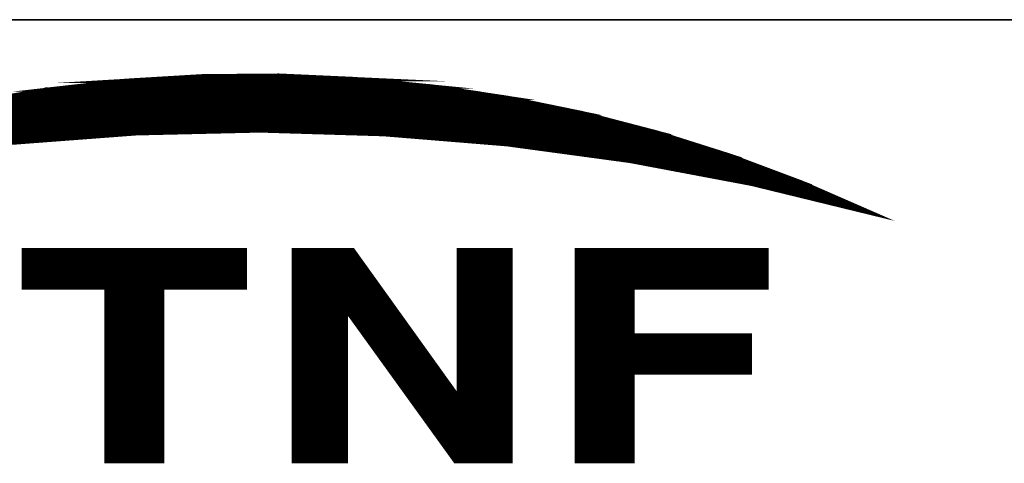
# Model space of a CAD drawing. Header units: millimetres. Extents: x 4065 to 8083, y -652 to 5416.
# Tile 188 of 256: x 4513 to 4533, y 4164 to 4173. Entities that reach past the tile are written whole.
import ezdxf

# ---------------------------------------------------------------- set-up
doc = ezdxf.new("R2010")
doc.units = ezdxf.units.MM
doc.header["$LTSCALE"] = 0.8
doc.layers.get('0').update_dxf_attribs({"linetype": 'CONTINUOUS', "lineweight": 0})

# ---------------------------------------------------------------- blocks, each defined once
blk = doc.blocks.new('SMOOTH_0$0254')
at = {"const_width": 0.0127}
blk.add_lwpolyline([(-0.00635, 0, 1), (0.00635, 0, 1)], format="xyb", close=True, dxfattribs=at)
blk = doc.blocks.new('logo')
at = {"color": 7, "const_width": 0.338}
for points in [[(-3467.914, 5347.052), (-3461.791, 5348.074), (-3455.625, 5348.77), (-3449.426, 5349.139), (-3443.217, 5349.19), (-3437.009, 5348.907), (-3430.835, 5348.306), (-3424.695, 5347.387), (-3418.607, 5346.142), (-3412.596, 5344.579), (-3406.679, 5342.707), (-3400.866, 5340.526), (-3395.172, 5338.044), (-3404.927, 5340.423), (-3414.785, 5342.278), (-3424.738, 5343.626), (-3434.742, 5344.442), (-3444.771, 5344.742), (-3454.81, 5344.51), (-3464.814, 5343.755)], [(-3456.763, 5348.419), (-3434.112, 5348.419)], [(-3435.295, 5348.588), (-3455.748, 5348.588)], [(-3426.843, 5347.574), (-3463.862, 5347.574)], [(-3463.778, 5347.743), (-3427.181, 5347.743)], [(-3421.603, 5346.729), (-3469.272, 5346.729)], [(-3418.222, 5345.884), (-3472.483, 5345.884)], [(-3470.624, 5346.391), (-3420.251, 5346.391)], [(-3476.202, 5344.954), (-3414.588, 5344.954)], [(-3475.526, 5345.207), (-3415.518, 5345.207)], [(-3474.343, 5345.546), (-3416.87, 5345.546)], [(-3416.194, 5345.376), (-3417.124, 5345.376)], [(-3478.738, 5344.278), (-3459.298, 5344.278)], [(-3430.731, 5344.362), (-3412.137, 5344.362)], [(-3411.63, 5344.193), (-3429.463, 5344.193)], [(-3411.123, 5344.024), (-3427.519, 5344.024)], [(-3410.616, 5343.855), (-3425.406, 5343.855)], [(-3409.263, 5343.348), (-3422.279, 5343.348)], [(-3408.587, 5343.179), (-3420.082, 5343.179)], [(-3407.911, 5343.01), (-3418.898, 5343.01)], [(-3406.39, 5342.503), (-3415.264, 5342.503)], [(-3405.037, 5341.996), (-3412.982, 5341.996)], [(-3411.63, 5341.827), (-3410.954, 5341.827)], [(-3404.53, 5341.827), (-3410.109, 5341.827)], [(-3404.192, 5341.658), (-3411.292, 5341.658)], [(-3403.685, 5341.489), (-3409.855, 5341.489)], [(-3402.84, 5341.151), (-3408.756, 5341.151)], [(-3402.333, 5340.982), (-3406.981, 5340.982)], [(-3403.178, 5341.32), (-3403.77, 5341.32)], [(-3401.995, 5340.813), (-3406.136, 5340.813)], [(-3403.516, 5340.305), (-3400.642, 5340.305)], [(-3400.304, 5340.136), (-3403.009, 5340.136)], [(-3402.417, 5340.644), (-3401.403, 5340.643)], [(-3399.797, 5339.967), (-3402.417, 5339.967)], [(-3399.29, 5339.798), (-3401.826, 5339.798)], [(-3399.121, 5339.629), (-3401.15, 5339.629)], [(-3398.783, 5339.46), (-3400.389, 5339.46)], [(-3398.276, 5339.291), (-3399.544, 5339.291)], [(-3398.952, 5339.122), (-3397.769, 5339.122)], [(-3398.445, 5338.953), (-3397.431, 5338.953)], [(-3397.6, 5338.784), (-3397.093, 5338.784)], [(-3463.862, 5334.812), (-3446.029, 5334.812)], [(-3446.029, 5334.558), (-3463.862, 5334.558)], [(-3441.803, 5334.981), (-3441.803, 5318.077)], [(-3441.549, 5334.981), (-3441.549, 5318.077)], [(-3441.296, 5334.981), (-3441.296, 5318.077)], [(-3441.042, 5334.981), (-3441.042, 5318.077)], [(-3440.789, 5334.981), (-3440.789, 5318.077)], [(-3440.535, 5334.981), (-3440.535, 5318.077)], [(-3440.282, 5334.981), (-3440.282, 5318.077)], [(-3439.944, 5334.981), (-3439.944, 5318.077)], [(-3439.69, 5334.981), (-3439.69, 5318.077)], [(-3439.436, 5334.981), (-3439.436, 5318.077)], [(-3439.183, 5334.981), (-3439.183, 5318.077)], [(-3438.929, 5334.981), (-3438.929, 5318.077)], [(-3438.676, 5334.981), (-3438.676, 5318.077)], [(-3438.422, 5334.981), (-3438.422, 5318.077)], [(-3438.169, 5334.981), (-3438.169, 5318.077)], [(-3437.915, 5334.981), (-3437.915, 5318.077)], [(-3437.662, 5334.981), (-3437.662, 5330.163)], [(-3437.408, 5334.981), (-3437.408, 5329.91)], [(-3437.154, 5334.812), (-3437.154, 5329.487)], [(-3428.449, 5334.981), (-3428.449, 5318.077)], [(-3428.195, 5334.981), (-3428.195, 5318.077)], [(-3427.942, 5334.981), (-3427.942, 5318.077)], [(-3427.688, 5334.981), (-3427.688, 5318.077)], [(-3427.435, 5334.981), (-3427.435, 5318.077)], [(-3427.181, 5334.981), (-3427.181, 5318.077)], [(-3426.928, 5334.981), (-3426.928, 5318.077)], [(-3426.674, 5334.981), (-3426.674, 5318.077)], [(-3426.421, 5334.981), (-3426.421, 5318.077)], [(-3426.167, 5334.981), (-3426.167, 5318.077)], [(-3425.913, 5334.981), (-3425.913, 5318.077)], [(-3425.66, 5334.981), (-3425.66, 5318.077)], [(-3425.406, 5334.981), (-3425.406, 5318.077)], [(-3425.153, 5334.981), (-3425.153, 5318.077)], [(-3424.899, 5334.981), (-3424.899, 5318.077)], [(-3424.646, 5334.981), (-3424.646, 5318.077)], [(-3419.067, 5334.896), (-3403.77, 5334.896)], [(-3419.067, 5334.643), (-3403.77, 5334.643)], [(-3446.029, 5334.305), (-3463.862, 5334.305)], [(-3446.029, 5334.051), (-3463.862, 5334.051)], [(-3446.029, 5333.797), (-3463.862, 5333.797)], [(-3436.901, 5334.389), (-3436.901, 5329.233)], [(-3436.647, 5334.051), (-3436.647, 5328.895)], [(-3436.394, 5333.713), (-3436.394, 5328.557)], [(-3419.067, 5334.389), (-3403.77, 5334.389)], [(-3419.067, 5334.136), (-3403.77, 5334.136)], [(-3419.067, 5333.882), (-3403.77, 5333.882)], [(-3446.029, 5333.544), (-3463.862, 5333.544)], [(-3446.029, 5333.29), (-3463.862, 5333.29)], [(-3446.029, 5333.037), (-3463.862, 5333.037)], [(-3436.14, 5333.375), (-3436.14, 5328.135)], [(-3435.887, 5332.952), (-3435.887, 5327.797)], [(-3419.067, 5333.628), (-3403.77, 5333.628)], [(-3419.067, 5333.375), (-3403.77, 5333.375)], [(-3419.067, 5333.121), (-3403.77, 5333.121)], [(-3446.029, 5332.783), (-3463.862, 5332.783)], [(-3446.029, 5332.53), (-3463.862, 5332.53)], [(-3446.029, 5332.276), (-3463.862, 5332.276)], [(-3435.633, 5332.699), (-3435.633, 5327.374)], [(-3435.38, 5332.276), (-3435.38, 5327.036)], [(-3419.067, 5332.868), (-3403.77, 5332.868)], [(-3419.067, 5332.614), (-3403.77, 5332.614)], [(-3419.067, 5332.361), (-3403.77, 5332.361)], [(-3419.067, 5332.107), (-3403.77, 5332.107)], [(-3457.016, 5332.023), (-3457.016, 5318.077)], [(-3456.763, 5332.023), (-3456.763, 5318.077)], [(-3456.509, 5332.023), (-3456.509, 5318.077)], [(-3456.256, 5332.023), (-3456.256, 5318.077)], [(-3456.002, 5332.023), (-3456.002, 5318.077)], [(-3455.749, 5332.023), (-3455.749, 5318.077)], [(-3455.495, 5332.023), (-3455.495, 5318.077)], [(-3455.241, 5332.023), (-3455.241, 5318.077)], [(-3454.988, 5332.023), (-3454.988, 5318.077)], [(-3454.734, 5332.023), (-3454.734, 5318.077)], [(-3454.481, 5332.023), (-3454.481, 5318.077)], [(-3454.227, 5332.023), (-3454.227, 5318.077)], [(-3453.974, 5332.023), (-3453.974, 5318.077)], [(-3453.72, 5332.023), (-3453.72, 5318.077)], [(-3453.467, 5332.023), (-3453.467, 5318.077)], [(-3453.213, 5332.023), (-3453.213, 5318.077)], [(-3452.959, 5332.023), (-3452.959, 5318.077)], [(-3435.126, 5331.938), (-3435.126, 5326.698)], [(-3434.872, 5331.6), (-3434.872, 5326.36)], [(-3419.067, 5331.769), (-3414.588, 5331.769)], [(-3419.067, 5331.515), (-3414.588, 5331.515)], [(-3434.619, 5331.262), (-3434.619, 5325.937)], [(-3434.365, 5330.924), (-3434.365, 5325.684)], [(-3434.112, 5330.586), (-3434.112, 5325.261)], [(-3419.067, 5331.262), (-3414.588, 5331.262)], [(-3419.067, 5331.008), (-3414.588, 5331.008)], [(-3419.067, 5330.755), (-3414.588, 5330.755)], [(-3419.067, 5330.501), (-3414.588, 5330.501)], [(-3433.858, 5330.248), (-3433.858, 5325.008)], [(-3433.605, 5329.91), (-3433.605, 5324.585)], [(-3419.067, 5330.248), (-3414.588, 5330.248)], [(-3419.067, 5329.994), (-3414.588, 5329.994)], [(-3419.067, 5329.741), (-3414.588, 5329.741)], [(-3433.351, 5329.487), (-3433.351, 5324.331)], [(-3433.098, 5329.149), (-3433.098, 5323.909)], [(-3419.067, 5329.487), (-3414.588, 5329.487)], [(-3419.067, 5329.233), (-3414.588, 5329.233)], [(-3419.067, 5328.98), (-3414.588, 5328.98)], [(-3432.844, 5328.811), (-3432.844, 5323.571)], [(-3432.59, 5328.473), (-3432.59, 5323.233)], [(-3432.337, 5328.135), (-3432.337, 5322.895)], [(-3419.067, 5328.726), (-3414.588, 5328.726)], [(-3419.067, 5328.473), (-3414.588, 5328.473)], [(-3419.067, 5328.219), (-3414.588, 5328.219)], [(-3432.083, 5327.712), (-3432.083, 5322.472)], [(-3431.83, 5327.374), (-3431.83, 5322.218)], [(-3419.067, 5327.797), (-3405.206, 5327.797)], [(-3419.067, 5327.543), (-3405.206, 5327.543)], [(-3418.983, 5328.05), (-3405.122, 5328.05)], [(-3431.576, 5326.951), (-3431.576, 5321.796)], [(-3431.323, 5326.613), (-3431.323, 5321.458)], [(-3419.067, 5327.29), (-3405.206, 5327.29)], [(-3419.067, 5327.036), (-3405.206, 5327.036)], [(-3419.067, 5326.782), (-3405.206, 5326.782)], [(-3419.067, 5326.529), (-3405.206, 5326.529)], [(-3431.069, 5326.275), (-3431.069, 5321.12)], [(-3430.816, 5326.022), (-3430.816, 5320.782)], [(-3419.067, 5326.275), (-3405.206, 5326.275)], [(-3419.067, 5326.022), (-3405.206, 5326.022)], [(-3419.067, 5325.768), (-3405.206, 5325.768)], [(-3430.562, 5325.599), (-3430.562, 5320.359)], [(-3430.308, 5325.261), (-3430.308, 5320.105)], [(-3430.055, 5324.923), (-3430.055, 5319.683)], [(-3419.067, 5325.515), (-3405.206, 5325.515)], [(-3419.067, 5325.261), (-3405.206, 5325.261)], [(-3419.067, 5324.923), (-3414.588, 5324.923)], [(-3429.801, 5324.585), (-3429.801, 5319.345)], [(-3429.548, 5324.247), (-3429.548, 5319.091)], [(-3419.067, 5324.669), (-3414.588, 5324.669)], [(-3419.067, 5324.416), (-3414.588, 5324.416)], [(-3419.067, 5324.162), (-3414.588, 5324.162)], [(-3429.294, 5323.824), (-3429.294, 5318.753)], [(-3429.041, 5323.571), (-3429.041, 5318.331)], [(-3419.067, 5323.909), (-3414.588, 5323.909)], [(-3419.067, 5323.655), (-3414.588, 5323.655)], [(-3419.067, 5323.402), (-3414.588, 5323.402)], [(-3428.787, 5323.148), (-3428.787, 5318.077)], [(-3428.618, 5317.993), (-3428.618, 5323.148)], [(-3419.067, 5323.148), (-3414.588, 5323.148)], [(-3419.067, 5322.895), (-3414.588, 5322.895)], [(-3419.067, 5322.641), (-3414.588, 5322.641)], [(-3419.067, 5322.387), (-3414.588, 5322.387)], [(-3419.067, 5322.134), (-3414.588, 5322.134)], [(-3419.067, 5321.88), (-3414.588, 5321.88)], [(-3419.067, 5321.627), (-3414.588, 5321.627)], [(-3419.067, 5321.373), (-3414.588, 5321.373)], [(-3419.067, 5321.12), (-3414.588, 5321.12)], [(-3419.067, 5320.866), (-3414.588, 5320.866)], [(-3419.067, 5320.613), (-3414.588, 5320.613)], [(-3419.067, 5320.359), (-3414.588, 5320.359)], [(-3419.067, 5320.105), (-3414.588, 5320.105)], [(-3419.067, 5319.852), (-3414.588, 5319.852)], [(-3419.067, 5319.598), (-3414.588, 5319.598)], [(-3419.067, 5319.345), (-3414.588, 5319.345)], [(-3419.067, 5319.091), (-3414.588, 5319.091)], [(-3419.067, 5318.838), (-3414.588, 5318.838)], [(-3419.067, 5318.584), (-3414.588, 5318.584)], [(-3419.067, 5318.331), (-3414.588, 5318.331)], [(-3419.067, 5318.077), (-3414.588, 5318.077)]]:
    blk.add_lwpolyline(points, dxfattribs=at)
for points in [[(-3455.617, 5348.761), (-3453.313, 5348.898), (-3437.009, 5348.898), (-3435.598, 5348.761)], [(-3453.313, 5348.898), (-3449.426, 5349.13), (-3442.09, 5349.13), (-3437.017, 5348.898)], [(-3449.417, 5349.13), (-3443.217, 5349.182), (-3443.217, 5349.182), (-3442.09, 5349.13)], [(-3465.91, 5347.379), (-3461.851, 5348.057), (-3429.228, 5348.057), (-3424.695, 5347.379)], [(-3461.782, 5348.065), (-3459.73, 5348.297), (-3430.835, 5348.297), (-3429.285, 5348.065)], [(-3461.851, 5348.057), (-3461.8, 5348.065), (-3461.8, 5348.065), (-3461.791, 5348.057)], [(-3459.73, 5348.297), (-3455.626, 5348.761), (-3435.597, 5348.761), (-3430.835, 5348.297)], [(-3461.791, 5348.057), (-3461.791, 5348.066), (-3429.285, 5348.065), (-3429.228, 5348.057)], [(-3467.914, 5347.044), (-3465.91, 5347.379), (-3424.695, 5347.379), (-3423.06, 5347.044)], [(-3472.036, 5346.133), (-3467.922, 5347.044), (-3423.06, 5347.044), (-3418.615, 5346.133)], [(-3477.436, 5344.751), (-3473.976, 5345.704), (-3416.958, 5345.704), (-3413.297, 5344.751)], [(-3473.976, 5345.704), (-3472.036, 5346.133), (-3418.607, 5346.133), (-3416.958, 5345.704)], [(-3480.818, 5343.772), (-3479.97, 5344.055), (-3460.949, 5344.055), (-3464.7, 5343.772)], [(-3479.961, 5344.055), (-3478.278, 5344.519), (-3454.81, 5344.519), (-3460.948, 5344.055)], [(-3478.278, 5344.519), (-3477.436, 5344.751), (-3444.78, 5344.751), (-3454.81, 5344.519)], [(-3438.577, 5344.571), (-3444.771, 5344.751), (-3413.297, 5344.751), (-3412.604, 5344.571)], [(-3434.742, 5344.459), (-3438.577, 5344.571), (-3412.604, 5344.571), (-3412.251, 5344.459)], [(-3424.738, 5343.635), (-3434.733, 5344.459), (-3412.251, 5344.459), (-3409.642, 5343.635)], [(-3484.645, 5342.492), (-3480.843, 5343.763), (-3464.822, 5343.763), (-3474.775, 5342.493)], [(-3464.814, 5343.763), (-3464.814, 5343.772), (-3464.7, 5343.772), (-3464.814, 5343.763)], [(-3417.781, 5342.699), (-3424.729, 5343.635), (-3409.642, 5343.635), (-3406.679, 5342.699)], [(-3414.785, 5342.295), (-3417.781, 5342.699), (-3406.679, 5342.699), (-3405.603, 5342.295)], [(-3405.382, 5340.517), (-3414.785, 5342.295), (-3405.603, 5342.295), (-3400.866, 5340.517)], [(-3404.927, 5340.432), (-3405.382, 5340.517), (-3400.866, 5340.517), (-3400.669, 5340.432)], [(-3395.275, 5338.079), (-3404.919, 5340.432), (-3400.669, 5340.432), (-3395.275, 5338.079)], [(-3463.912, 5332.033), (-3463.912, 5335.065), (-3445.999, 5335.065), (-3445.999, 5332.033)], [(-3442.032, 5330.136), (-3442.032, 5335.065), (-3437.241, 5335.065), (-3433.703, 5330.136)], [(-3428.645, 5323.137), (-3428.645, 5335.065), (-3424.454, 5335.065), (-3424.454, 5323.137)], [(-3419.096, 5332.033), (-3419.096, 5335.065), (-3403.708, 5335.065), (-3403.708, 5332.033)], [(-3457.223, 5317.976), (-3457.223, 5332.033), (-3452.68, 5332.033), (-3452.68, 5317.976)], [(-3419.096, 5328.152), (-3419.096, 5332.033), (-3414.562, 5332.033), (-3414.562, 5328.152)], [(-3442.032, 5317.968), (-3442.032, 5330.136), (-3437.807, 5330.136), (-3437.807, 5317.968)], [(-3432.669, 5323.137), (-3437.721, 5330.136), (-3433.703, 5330.136), (-3428.679, 5323.137)], [(-3419.096, 5325.147), (-3419.096, 5328.152), (-3405.065, 5328.152), (-3405.065, 5325.147)], [(-3419.096, 5317.968), (-3419.096, 5325.147), (-3414.562, 5325.147), (-3414.562, 5317.968)], [(-3428.937, 5317.968), (-3432.669, 5323.137), (-3424.454, 5323.137), (-3424.454, 5317.968)]]:
    blk.add_lwpolyline(points, close=True, dxfattribs=at)
at = {"color": 7, "xscale": 13.31, "yscale": 13.31, "zscale": 13.31}
for p in [(-3453.313, 5348.898), (-3453.313, 5348.898), (-3449.426, 5349.139), (-3449.426, 5349.13), (-3449.417, 5349.13), (-3443.217, 5349.19), (-3443.217, 5349.182), (-3443.217, 5349.182), (-3442.09, 5349.13), (-3442.09, 5349.13), (-3437.017, 5348.898), (-3437.009, 5348.907), (-3437.009, 5348.898), (-3461.851, 5348.057), (-3461.851, 5348.057), (-3461.8, 5348.065), (-3461.8, 5348.065), (-3461.791, 5348.074), (-3461.791, 5348.066), (-3461.791, 5348.057), (-3461.791, 5348.057), (-3461.782, 5348.065), (-3459.73, 5348.297), (-3459.73, 5348.297), (-3456.763, 5348.419), (-3455.748, 5348.588), (-3455.625, 5348.77), (-3455.626, 5348.761), (-3455.617, 5348.761), (-3435.598, 5348.761), (-3435.597, 5348.761), (-3435.295, 5348.588), (-3434.112, 5348.419), (-3430.835, 5348.306), (-3430.835, 5348.297), (-3430.835, 5348.297), (-3429.285, 5348.065), (-3429.285, 5348.065), (-3429.228, 5348.057), (-3429.228, 5348.057), (-3463.862, 5347.574), (-3463.778, 5347.743), (-3427.181, 5347.743), (-3426.843, 5347.574), (-3424.695, 5347.387), (-3424.695, 5347.379), (-3424.695, 5347.379), (-3423.06, 5347.044), (-3423.06, 5347.044), (-3421.603, 5346.729), (-3420.251, 5346.391), (-3418.615, 5346.133), (-3418.607, 5346.142), (-3418.607, 5346.133), (-3418.222, 5345.884), (-3416.958, 5345.704), (-3416.958, 5345.704), (-3417.124, 5345.376), (-3416.87, 5345.546), (-3416.194, 5345.376), (-3415.518, 5345.207), (-3414.588, 5344.954), (-3460.949, 5344.055), (-3460.948, 5344.055), (-3459.298, 5344.278), (-3454.81, 5344.519), (-3454.81, 5344.519), (-3454.81, 5344.51), (-3444.78, 5344.751), (-3444.771, 5344.751), (-3444.771, 5344.742), (-3438.577, 5344.571), (-3438.577, 5344.571), (-3434.742, 5344.459), (-3434.742, 5344.442), (-3434.733, 5344.459), (-3430.731, 5344.362), (-3429.463, 5344.193), (-3413.297, 5344.751), (-3413.297, 5344.751), (-3412.604, 5344.571), (-3412.604, 5344.571), (-3412.596, 5344.579), (-3412.251, 5344.459), (-3412.251, 5344.459), (-3412.137, 5344.362), (-3411.63, 5344.193), (-3427.519, 5344.024), (-3425.406, 5343.855), (-3424.738, 5343.635), (-3424.738, 5343.626), (-3424.729, 5343.635), (-3422.279, 5343.348), (-3411.123, 5344.024), (-3410.616, 5343.855), (-3409.642, 5343.635), (-3409.642, 5343.635), (-3409.263, 5343.348), (-3420.082, 5343.179), (-3418.898, 5343.01), (-3417.781, 5342.699), (-3417.781, 5342.699), (-3415.264, 5342.503), (-3408.587, 5343.179), (-3407.911, 5343.01), (-3406.679, 5342.707), (-3406.679, 5342.699), (-3406.679, 5342.699), (-3406.39, 5342.503), (-3414.785, 5342.295), (-3414.785, 5342.295), (-3414.785, 5342.278), (-3412.982, 5341.996), (-3411.63, 5341.827), (-3410.954, 5341.827), (-3410.109, 5341.827), (-3405.603, 5342.295), (-3405.603, 5342.295), (-3405.037, 5341.996), (-3404.53, 5341.827), (-3411.292, 5341.658), (-3409.855, 5341.489), (-3408.756, 5341.151), (-3406.981, 5340.982), (-3404.192, 5341.658), (-3403.77, 5341.32), (-3403.685, 5341.489), (-3403.178, 5341.32), (-3402.84, 5341.151), (-3402.333, 5340.982), (-3406.136, 5340.813), (-3405.382, 5340.517), (-3405.382, 5340.517), (-3404.927, 5340.432), (-3404.927, 5340.423), (-3404.919, 5340.432), (-3403.516, 5340.305), (-3403.009, 5340.136), (-3402.417, 5340.644), (-3401.995, 5340.813), (-3401.403, 5340.643), (-3400.866, 5340.526), (-3400.866, 5340.517), (-3400.866, 5340.517), (-3400.669, 5340.432), (-3400.669, 5340.432), (-3400.642, 5340.305), (-3400.304, 5340.136), (-3402.417, 5339.967), (-3401.826, 5339.798), (-3401.15, 5339.629), (-3400.389, 5339.46), (-3399.797, 5339.967), (-3399.544, 5339.291), (-3399.29, 5339.798), (-3399.121, 5339.629), (-3398.783, 5339.46), (-3398.276, 5339.291), (-3398.952, 5339.122), (-3398.445, 5338.953), (-3397.769, 5339.122), (-3397.6, 5338.784), (-3397.431, 5338.953), (-3397.093, 5338.784), (-3395.275, 5338.079), (-3395.275, 5338.079), (-3395.172, 5338.044), (-3463.912, 5335.065), (-3463.862, 5334.812), (-3463.862, 5334.558), (-3446.029, 5334.812), (-3446.029, 5334.558), (-3445.999, 5335.065), (-3442.032, 5335.065), (-3441.803, 5334.981), (-3441.549, 5334.981), (-3441.296, 5334.981), (-3441.042, 5334.981), (-3440.789, 5334.981), (-3440.535, 5334.981), (-3440.282, 5334.981), (-3439.944, 5334.981), (-3439.69, 5334.981), (-3439.436, 5334.981), (-3439.183, 5334.981), (-3438.929, 5334.981), (-3438.676, 5334.981), (-3438.422, 5334.981), (-3438.169, 5334.981), (-3437.915, 5334.981), (-3437.662, 5334.981), (-3437.408, 5334.981), (-3437.241, 5335.065), (-3437.154, 5334.812), (-3428.645, 5335.065), (-3428.449, 5334.981), (-3428.195, 5334.981), (-3427.942, 5334.981), (-3427.688, 5334.981), (-3427.435, 5334.981), (-3427.181, 5334.981), (-3426.928, 5334.981), (-3426.674, 5334.981), (-3426.421, 5334.981), (-3426.167, 5334.981), (-3425.913, 5334.981), (-3425.66, 5334.981), (-3425.406, 5334.981), (-3425.153, 5334.981), (-3424.899, 5334.981), (-3424.646, 5334.981), (-3424.454, 5335.065), (-3419.096, 5335.065), (-3419.067, 5334.896), (-3419.067, 5334.643), (-3403.77, 5334.896), (-3403.77, 5334.643), (-3403.708, 5335.065), (-3463.862, 5334.305), (-3463.862, 5334.051), (-3463.862, 5333.797), (-3446.029, 5334.305), (-3446.029, 5334.051), (-3446.029, 5333.797), (-3436.901, 5334.389), (-3436.647, 5334.051), (-3436.394, 5333.713), (-3419.067, 5334.389), (-3419.067, 5334.136), (-3419.067, 5333.882), (-3403.77, 5334.389), (-3403.77, 5334.136), (-3403.77, 5333.882), (-3463.862, 5333.544), (-3463.862, 5333.29), (-3463.862, 5333.037), (-3446.029, 5333.544), (-3446.029, 5333.29), (-3446.029, 5333.037), (-3436.14, 5333.375), (-3435.887, 5332.952), (-3419.067, 5333.628), (-3419.067, 5333.375), (-3419.067, 5333.121), (-3403.77, 5333.628), (-3403.77, 5333.375), (-3403.77, 5333.121), (-3463.862, 5332.783), (-3463.862, 5332.53), (-3463.862, 5332.276), (-3446.029, 5332.783), (-3446.029, 5332.53), (-3446.029, 5332.276), (-3435.633, 5332.699), (-3435.38, 5332.276), (-3419.067, 5332.868), (-3419.067, 5332.614), (-3419.067, 5332.361), (-3419.067, 5332.107), (-3403.77, 5332.868), (-3403.77, 5332.614), (-3403.77, 5332.361), (-3403.77, 5332.107), (-3463.912, 5332.033), (-3457.223, 5332.033), (-3457.016, 5332.023), (-3456.763, 5332.023), (-3456.509, 5332.023), (-3456.256, 5332.023), (-3456.002, 5332.023), (-3455.749, 5332.023), (-3455.495, 5332.023), (-3455.241, 5332.023), (-3454.988, 5332.023), (-3454.734, 5332.023), (-3454.481, 5332.023), (-3454.227, 5332.023), (-3453.974, 5332.023), (-3453.72, 5332.023), (-3453.467, 5332.023), (-3453.213, 5332.023), (-3452.959, 5332.023), (-3452.68, 5332.033), (-3445.999, 5332.033), (-3435.126, 5331.938), (-3434.872, 5331.6), (-3419.096, 5332.033), (-3419.096, 5332.033), (-3419.067, 5331.769), (-3419.067, 5331.515), (-3414.588, 5331.769), (-3414.588, 5331.515), (-3414.562, 5332.033), (-3403.708, 5332.033), (-3434.619, 5331.262), (-3434.365, 5330.924), (-3434.112, 5330.586), (-3419.067, 5331.262), (-3419.067, 5331.008), (-3419.067, 5330.755), (-3419.067, 5330.501), (-3414.588, 5331.262), (-3414.588, 5331.008), (-3414.588, 5330.755), (-3414.588, 5330.501), (-3442.032, 5330.136), (-3442.032, 5330.136), (-3437.807, 5330.136), (-3437.721, 5330.136), (-3437.662, 5330.163), (-3437.408, 5329.91), (-3433.858, 5330.248), (-3433.703, 5330.136), (-3433.703, 5330.136), (-3433.605, 5329.91), (-3419.067, 5330.248), (-3419.067, 5329.994), (-3419.067, 5329.741), (-3414.588, 5330.248), (-3414.588, 5329.994), (-3414.588, 5329.741), (-3437.154, 5329.487), (-3436.901, 5329.233), (-3436.647, 5328.895), (-3433.351, 5329.487), (-3433.098, 5329.149), (-3419.067, 5329.487), (-3419.067, 5329.233), (-3419.067, 5328.98), (-3414.588, 5329.487), (-3414.588, 5329.233), (-3414.588, 5328.98), (-3436.394, 5328.557), (-3436.14, 5328.135), (-3432.844, 5328.811), (-3432.59, 5328.473), (-3432.337, 5328.135), (-3419.096, 5328.152), (-3419.096, 5328.152), (-3419.067, 5328.726), (-3419.067, 5328.473), (-3419.067, 5328.219), (-3414.588, 5328.726), (-3414.588, 5328.473), (-3414.588, 5328.219), (-3414.562, 5328.152), (-3405.065, 5328.152), (-3435.887, 5327.797), (-3435.633, 5327.374), (-3432.083, 5327.712), (-3431.83, 5327.374), (-3419.067, 5327.797), (-3419.067, 5327.543), (-3418.983, 5328.05), (-3405.206, 5327.797), (-3405.206, 5327.543), (-3405.122, 5328.05), (-3435.38, 5327.036), (-3435.126, 5326.698), (-3431.576, 5326.951), (-3431.323, 5326.613), (-3419.067, 5327.29), (-3419.067, 5327.036), (-3419.067, 5326.782), (-3419.067, 5326.529), (-3405.206, 5327.29), (-3405.206, 5327.036), (-3405.206, 5326.782), (-3405.206, 5326.529), (-3434.872, 5326.36), (-3434.619, 5325.937), (-3431.069, 5326.275), (-3430.816, 5326.022), (-3419.067, 5326.275), (-3419.067, 5326.022), (-3419.067, 5325.768), (-3405.206, 5326.275), (-3405.206, 5326.022), (-3405.206, 5325.768), (-3434.365, 5325.684), (-3434.112, 5325.261), (-3433.858, 5325.008), (-3430.562, 5325.599), (-3430.308, 5325.261), (-3430.055, 5324.923), (-3419.096, 5325.147), (-3419.096, 5325.147), (-3419.067, 5325.515), (-3419.067, 5325.261), (-3419.067, 5324.923), (-3414.588, 5324.923), (-3414.562, 5325.147), (-3405.206, 5325.515), (-3405.206, 5325.261), (-3405.065, 5325.147), (-3433.605, 5324.585), (-3433.351, 5324.331), (-3429.801, 5324.585), (-3429.548, 5324.247), (-3419.067, 5324.669), (-3419.067, 5324.416), (-3419.067, 5324.162), (-3414.588, 5324.669), (-3414.588, 5324.416), (-3414.588, 5324.162), (-3433.098, 5323.909), (-3432.844, 5323.571), (-3429.294, 5323.824), (-3429.041, 5323.571), (-3419.067, 5323.909), (-3419.067, 5323.655), (-3419.067, 5323.402), (-3414.588, 5323.909), (-3414.588, 5323.655), (-3414.588, 5323.402), (-3432.669, 5323.137), (-3432.669, 5323.137), (-3432.59, 5323.233), (-3432.337, 5322.895), (-3428.787, 5323.148), (-3428.679, 5323.137), (-3428.645, 5323.137), (-3428.618, 5323.148), (-3424.454, 5323.137), (-3424.454, 5323.137), (-3419.067, 5323.148), (-3419.067, 5322.895), (-3419.067, 5322.641), (-3414.588, 5323.148), (-3414.588, 5322.895), (-3414.588, 5322.641), (-3432.083, 5322.472), (-3431.83, 5322.218), (-3431.576, 5321.796), (-3419.067, 5322.387), (-3419.067, 5322.134), (-3419.067, 5321.88), (-3414.588, 5322.387), (-3414.588, 5322.134), (-3414.588, 5321.88), (-3431.323, 5321.458), (-3431.069, 5321.12), (-3419.067, 5321.627), (-3419.067, 5321.373), (-3419.067, 5321.12), (-3414.588, 5321.627), (-3414.588, 5321.373), (-3414.588, 5321.12), (-3430.816, 5320.782), (-3430.562, 5320.359), (-3419.067, 5320.866), (-3419.067, 5320.613), (-3419.067, 5320.359), (-3414.588, 5320.866), (-3414.588, 5320.613), (-3414.588, 5320.359), (-3430.308, 5320.105), (-3430.055, 5319.683), (-3429.801, 5319.345), (-3419.067, 5320.105), (-3419.067, 5319.852), (-3419.067, 5319.598), (-3419.067, 5319.345), (-3414.588, 5320.105), (-3414.588, 5319.852), (-3414.588, 5319.598), (-3414.588, 5319.345), (-3429.548, 5319.091), (-3429.294, 5318.753), (-3419.067, 5319.091), (-3419.067, 5318.838), (-3419.067, 5318.584), (-3414.588, 5319.091), (-3414.588, 5318.838), (-3414.588, 5318.584), (-3457.223, 5317.976), (-3457.016, 5318.077), (-3456.763, 5318.077), (-3456.509, 5318.077), (-3456.256, 5318.077), (-3456.002, 5318.077), (-3455.749, 5318.077), (-3455.495, 5318.077), (-3455.241, 5318.077), (-3454.988, 5318.077), (-3454.734, 5318.077), (-3454.481, 5318.077), (-3454.227, 5318.077), (-3453.974, 5318.077), (-3453.72, 5318.077), (-3453.467, 5318.077), (-3453.213, 5318.077), (-3452.959, 5318.077), (-3452.68, 5317.976), (-3442.032, 5317.968), (-3441.803, 5318.077), (-3441.549, 5318.077), (-3441.296, 5318.077), (-3441.042, 5318.077), (-3440.789, 5318.077), (-3440.535, 5318.077), (-3440.282, 5318.077), (-3439.944, 5318.077), (-3439.69, 5318.077), (-3439.436, 5318.077), (-3439.183, 5318.077), (-3438.929, 5318.077), (-3438.676, 5318.077), (-3438.422, 5318.077), (-3438.169, 5318.077), (-3437.915, 5318.077), (-3437.807, 5317.968), (-3429.041, 5318.331), (-3428.937, 5317.968), (-3428.787, 5318.077), (-3428.618, 5317.993), (-3428.449, 5318.077), (-3428.195, 5318.077), (-3427.942, 5318.077), (-3427.688, 5318.077), (-3427.435, 5318.077), (-3427.181, 5318.077), (-3426.928, 5318.077), (-3426.674, 5318.077), (-3426.421, 5318.077), (-3426.167, 5318.077), (-3425.913, 5318.077), (-3425.66, 5318.077), (-3425.406, 5318.077), (-3425.153, 5318.077), (-3424.899, 5318.077), (-3424.646, 5318.077), (-3424.454, 5317.968), (-3419.096, 5317.968), (-3419.067, 5318.331), (-3419.067, 5318.077), (-3414.588, 5318.331), (-3414.588, 5318.077), (-3414.562, 5317.968)]:
    blk.add_blockref('SMOOTH_0$0254', p, dxfattribs=at)

msp = doc.modelspace()

# ---------------------------------------------------------------- linework, layer by layer
at = {"color": 7, "linetype": 'Continuous', "lineweight": 35}
msp.add_line((4480.79, 4172.838), (4556.249, 4172.838), dxfattribs=at)

# ---------------------------------------------------------------- block references
at = {"color": 3, "linetype": 'Continuous', "xscale": 0.2477402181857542, "yscale": 0.2477402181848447, "zscale": 0.2477402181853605}
msp.add_blockref('logo', (5371.694, 2846.508), dxfattribs=at)

doc.saveas('drawing.dxf')
